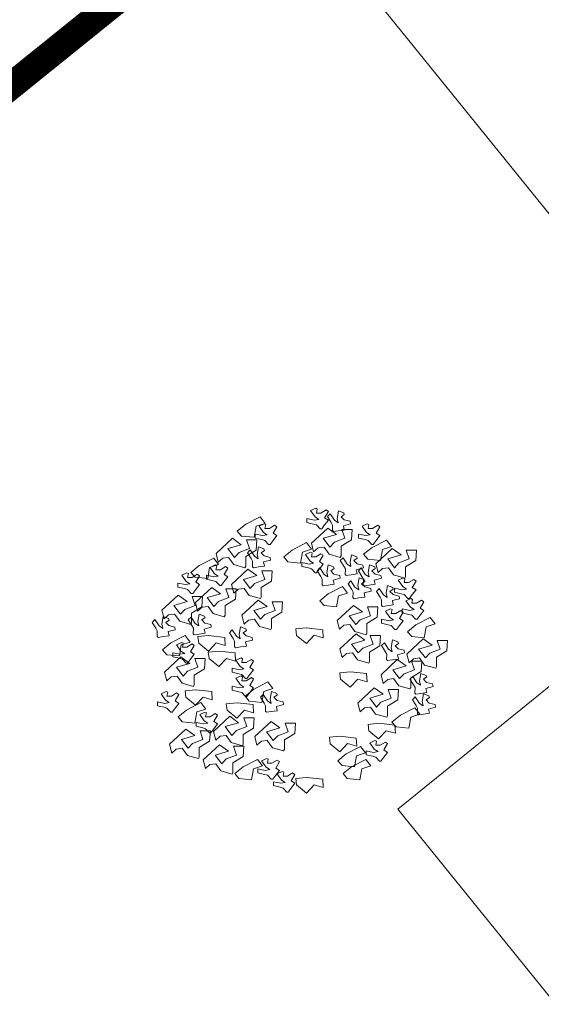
# Model space of a CAD drawing. Header units: millimetres. Extents: x 371321 to 690386, y -299082 to -101508.
# Tile 32 of 38: x 605189 to 611017, y -150900 to -139908. Entities that reach past the tile are written whole.
import ezdxf
from ezdxf.enums import TextEntityAlignment as Align

# ---------------------------------------------------------------- set-up
doc = ezdxf.new("R2010")
doc.units = ezdxf.units.MM
doc.header["$LTSCALE"] = 10
doc.header["$MEASUREMENT"] = 0
doc.linetypes.add('DASHEDX2', pattern=[38.1, 25.4, -12.7])
for name, color, linetype, lineweight in [('A_TENKA', 7, 'Continuous', 5), ('DAZDOVA KANALIZACIA', 30, 'ST_KANAL_DEST_PLNA', 50), ('stromy', 7, 'Continuous', 5), ('tenka', 7, 'Continuous', 15), ('ZTI_KANAL_SPLASK-pripojka', 34, 'ST_KANAL_SPLASK_PLNA', 25), ('ZTI_PLYN_VEREJNY', 40, 'ST_KANAL_SPLASK_PLNA', 25)]:
    doc.layers.add(name, color=color, linetype=linetype, lineweight=lineweight)
doc.layers.add('N_ZELEN', color=7, linetype='Continuous')
doc.styles.get("Standard").update_dxf_attribs({"font": 'simplex.shx', "width": 0.8})
doc.linetypes.add('ST_KANAL_DEST_PLNA', pattern='A,136,-20,34,[23,st.shx,S=10,R=0,X=0,Y=0],16,[2,st.shx,S=10,R=0,X=0,Y=0],-25', length=231)
doc.linetypes.add('ST_KANAL_SPLASK_PLNA', pattern='A,136,-20,8,[2,st.shx,S=10,R=0,X=0,Y=0],32,[2,st.shx,S=10,R=0,X=0,Y=0],-25', length=221)
doc.linetypes.add('ST_PLYNOVOD_PLNA', pattern='A,136,-20,15,[25,st.shx,S=5,R=0,X=0,Y=0],-30,15,-25', length=241)

# ---------------------------------------------------------------- blocks, each defined once
blk = doc.blocks.new('fdhng')
at = {"layer": 'stromy'}
for p, q in [((523066.2, -980142.8), (523050.1, -980150.2)), ((523050.1, -980150.2), (523063.9, -980169.9)), ((523070.8, -980145.3), (523066.2, -980142.8)), ((523068.5, -980157.6), (523070.8, -980145.3)), ((523098.4, -980147.7), (523082.3, -980157.6)), ((523093.8, -980172.4), (523105.3, -980152.6)), ((523105.3, -980152.6), (523098.4, -980147.7)), ((523136.7, -980150.8), (523132.5, -980174.5)), ((523153.3, -980157), (523136.7, -980150.8)), ((522848.8, -980192.5), (522893.4, -980169.5)), ((522893.4, -980169.5), (522908.7, -980189.7)), ((523038.6, -980174.8), (523038.6, -980187.1)), ((523061.6, -980179.8), (523038.6, -980174.8)), ((523075.4, -980177.3), (523061.6, -980179.8)), ((523063.9, -980169.9), (523075.4, -980177.3)), ((523082.3, -980157.6), (523068.5, -980157.6)), ((523105.3, -980179.8), (523093.8, -980172.4)), ((523093.8, -980194.5), (523105.3, -980179.8)), ((523111.1, -980160.1), (523102.4, -980168.8)), ((523102.4, -980168.8), (523113.6, -980186.9)), ((523123.9, -980179.8), (523111.1, -980160.1)), ((523135.4, -980187.9), (523123.9, -980179.8)), ((523132.5, -980174.5), (523135.4, -980187.9)), ((523144.5, -980169), (523154.8, -980162)), ((523154.2, -980178.8), (523144.5, -980169)), ((523154.8, -980162), (523153.3, -980157)), ((523172.6, -980183.2), (523154.2, -980178.8)), ((523174, -980191.5), (523172.6, -980183.2)), ((522822.7, -980213.7), (522848.8, -980192.5)), ((522835.9, -980228.9), (522822.7, -980213.7)), ((522880.8, -980198.6), (522874.9, -980232.9)), ((522908.7, -980189.7), (522880.8, -980198.6)), ((522906.2, -980190.8), (522890.1, -980198.2)), ((522890.1, -980198.2), (522903.9, -980217.9)), ((522910.8, -980193.3), (522906.2, -980190.8)), ((522908.5, -980205.6), (522910.8, -980193.3)), ((522922.3, -980205.6), (522908.5, -980205.6)), ((522938.4, -980195.7), (522922.3, -980205.6)), ((522933.8, -980220.4), (522945.3, -980200.6)), ((522945.3, -980200.6), (522938.4, -980195.7)), ((523038.6, -980187.1), (523059.3, -980192.1)), ((523052.7, -980250.9), (523103.3, -980204.1)), ((523059.3, -980192.1), (523068.5, -980194.5)), ((523068.5, -980194.5), (523080, -980206.9)), ((523080, -980206.9), (523084.6, -980206.9)), ((523084.6, -980206.9), (523093.8, -980194.5)), ((523103.3, -980204.1), (523130.9, -980223.8)), ((523113.6, -980186.9), (523118.3, -980195.2)), ((523118.3, -980195.2), (523117.7, -980212)), ((523117.7, -980212), (523121, -980215.3)), ((523121, -980215.3), (523136.2, -980213)), ((523136.2, -980213), (523154.8, -980210.7)), ((523156.2, -980236.1), (523147, -980209)), ((523147, -980209), (523179.2, -980209)), ((523151.9, -980197.4), (523174, -980191.5)), ((523154.8, -980210.7), (523151.9, -980197.4)), ((523179.2, -980209), (523176.9, -980241)), ((523226.2, -980190.8), (523210.1, -980198.2)), ((523210.1, -980198.2), (523223.9, -980217.9)), ((523230.8, -980193.3), (523226.2, -980190.8)), ((523228.5, -980205.6), (523230.8, -980193.3)), ((523242.3, -980205.6), (523228.5, -980205.6)), ((523258.4, -980195.7), (523242.3, -980205.6)), ((523253.8, -980220.4), (523265.3, -980200.6)), ((523265.3, -980200.6), (523258.4, -980195.7)), ((522756.7, -980282.9), (522807.3, -980236.1)), ((522807.3, -980236.1), (522834.9, -980255.8)), ((522874.9, -980232.9), (522835.9, -980228.9)), ((522860.2, -980268.1), (522851, -980241)), ((522851, -980241), (522883.2, -980241)), ((522878.6, -980222.8), (522878.6, -980235.1)), ((522901.6, -980227.8), (522878.6, -980222.8)), ((522878.6, -980235.1), (522899.3, -980240.1)), ((522883.2, -980241), (522880.9, -980273)), ((522899.3, -980240.1), (522908.5, -980242.5)), ((522915.4, -980225.3), (522901.6, -980227.8)), ((522903.9, -980217.9), (522915.4, -980225.3)), ((522908.5, -980242.5), (522920, -980254.9)), ((522924.6, -980254.9), (522933.8, -980242.5)), ((522945.3, -980227.8), (522933.8, -980220.4)), ((522933.8, -980242.5), (522945.3, -980227.8)), ((523130.9, -980223.8), (523089.5, -980236.1)), ((523089.5, -980236.1), (523110.2, -980263.2)), ((523124, -980248.4), (523156.2, -980236.1)), ((523176.9, -980241), (523144.7, -980260.7)), ((523198.6, -980222.8), (523198.6, -980235.1)), ((523221.6, -980227.8), (523198.6, -980222.8)), ((523198.6, -980235.1), (523219.3, -980240.1)), ((523219.3, -980240.1), (523228.5, -980242.5)), ((523235.4, -980225.3), (523221.6, -980227.8)), ((523223.9, -980217.9), (523235.4, -980225.3)), ((523228.5, -980242.5), (523240, -980254.9)), ((523240.8, -980264.5), (523285.4, -980241.5)), ((523244.6, -980254.9), (523253.8, -980242.5)), ((523265.3, -980227.8), (523253.8, -980220.4)), ((523253.8, -980242.5), (523265.3, -980227.8)), ((523285.4, -980241.5), (523300.7, -980261.7)), ((522834.9, -980255.8), (522793.5, -980268.1)), ((522793.5, -980268.1), (522814.2, -980295.2)), ((522828, -980280.4), (522860.2, -980268.1)), ((522880.9, -980273), (522848.7, -980292.7)), ((522863.1, -980272.1), (522854.4, -980280.8)), ((522875.9, -980291.8), (522863.1, -980272.1)), ((522888.7, -980262.8), (522884.5, -980286.5)), ((522905.3, -980269), (522888.7, -980262.8)), ((522896.5, -980281), (522906.8, -980274)), ((522906.8, -980274), (522905.3, -980269)), ((522920, -980254.9), (522924.6, -980254.9)), ((522966.7, -980293.7), (522992.8, -980272.5)), ((522992.8, -980272.5), (523037.4, -980249.5)), ((523052.7, -980269.7), (523024.8, -980278.6)), ((523037.4, -980249.5), (523052.7, -980269.7)), ((523059.6, -980278), (523052.7, -980250.9)), ((523073.4, -980265.6), (523059.6, -980278)), ((523091.8, -980263.2), (523073.4, -980265.6)), ((523107.9, -980285.4), (523091.8, -980263.2)), ((523110.2, -980263.2), (523124, -980248.4)), ((523144.7, -980260.7), (523144.7, -980290.3)), ((523214.7, -980285.7), (523240.8, -980264.5)), ((523240, -980254.9), (523244.6, -980254.9)), ((523252.7, -980314.9), (523303.3, -980268.1)), ((523272.8, -980270.6), (523266.9, -980304.9)), ((523300.7, -980261.7), (523272.8, -980270.6)), ((523303.3, -980268.1), (523330.9, -980287.8)), ((523356.2, -980300.1), (523347, -980273)), ((523347, -980273), (523379.2, -980273)), ((523379.2, -980273), (523376.9, -980305)), ((522704.8, -980320.5), (522749.4, -980297.5)), ((522749.4, -980297.5), (522764.7, -980317.7)), ((522763.6, -980310), (522756.7, -980282.9)), ((522777.4, -980297.6), (522763.6, -980310)), ((522795.8, -980295.2), (522777.4, -980297.6)), ((522811.9, -980317.4), (522795.8, -980295.2)), ((522814.2, -980295.2), (522828, -980280.4)), ((522848.7, -980292.7), (522848.7, -980322.3)), ((522854.4, -980280.8), (522865.6, -980298.9)), ((522865.6, -980298.9), (522870.3, -980307.2)), ((522887.4, -980299.9), (522875.9, -980291.8)), ((522884.5, -980286.5), (522887.4, -980299.9)), ((522906.2, -980290.8), (522896.5, -980281)), ((522903.9, -980309.4), (522926, -980303.5)), ((522924.6, -980295.2), (522906.2, -980290.8)), ((522926, -980303.5), (522924.6, -980295.2)), ((522979.9, -980308.9), (522966.7, -980293.7)), ((523024.8, -980278.6), (523018.9, -980312.9)), ((523050.2, -980278.8), (523034.1, -980286.2)), ((523034.1, -980286.2), (523047.9, -980305.9)), ((523047.9, -980305.9), (523059.4, -980313.3)), ((523054.8, -980281.3), (523050.2, -980278.8)), ((523052.5, -980293.6), (523054.8, -980281.3)), ((523066.3, -980293.6), (523052.5, -980293.6)), ((523082.4, -980283.7), (523066.3, -980293.6)), ((523077.8, -980308.4), (523089.3, -980288.6)), ((523089.3, -980288.6), (523082.4, -980283.7)), ((523142.4, -980295.2), (523107.9, -980285.4)), ((523144.7, -980290.3), (523142.4, -980295.2)), ((523151.1, -980296.1), (523142.4, -980304.8)), ((523142.4, -980304.8), (523153.6, -980322.9)), ((523163.9, -980315.8), (523151.1, -980296.1)), ((523176.7, -980286.8), (523172.5, -980310.5)), ((523193.3, -980293), (523176.7, -980286.8)), ((523184.5, -980305), (523194.8, -980298)), ((523194.2, -980314.8), (523184.5, -980305)), ((523194.8, -980298), (523193.3, -980293)), ((523227.9, -980300.9), (523214.7, -980285.7)), ((523266.9, -980304.9), (523227.9, -980300.9)), ((523330.9, -980287.8), (523289.5, -980300.1)), ((523289.5, -980300.1), (523310.2, -980327.2)), ((523324, -980312.4), (523356.2, -980300.1)), ((523376.9, -980305), (523344.7, -980324.7)), ((522678.7, -980341.7), (522704.8, -980320.5)), ((522736.8, -980326.6), (522730.9, -980360.9)), ((522764.7, -980317.7), (522736.8, -980326.6)), ((522754.2, -980318.8), (522738.1, -980326.2)), ((522738.1, -980326.2), (522751.9, -980345.9)), ((522758.8, -980321.3), (522754.2, -980318.8)), ((522756.5, -980333.6), (522758.8, -980321.3)), ((522770.3, -980333.6), (522756.5, -980333.6)), ((522786.4, -980323.7), (522770.3, -980333.6)), ((522781.8, -980348.4), (522793.3, -980328.6)), ((522793.3, -980328.6), (522786.4, -980323.7)), ((522804.7, -980378.9), (522855.3, -980332.1)), ((522846.4, -980327.2), (522811.9, -980317.4)), ((522848.7, -980322.3), (522846.4, -980327.2)), ((522855.3, -980332.1), (522882.9, -980351.8)), ((522870.3, -980307.2), (522869.7, -980324)), ((522869.7, -980324), (522873, -980327.3)), ((522873, -980327.3), (522888.2, -980325)), ((522888.2, -980325), (522906.8, -980322.7)), ((522908.2, -980364.1), (522899, -980337)), ((522899, -980337), (522931.2, -980337)), ((522906.8, -980322.7), (522903.9, -980309.4)), ((522931.2, -980337), (522928.9, -980369)), ((523018.9, -980312.9), (522979.9, -980308.9)), ((523022.6, -980310.8), (523022.6, -980323.1)), ((523045.6, -980315.8), (523022.6, -980310.8)), ((523022.6, -980323.1), (523043.3, -980328.1)), ((523043.3, -980328.1), (523052.5, -980330.5)), ((523059.4, -980313.3), (523045.6, -980315.8)), ((523052.5, -980330.5), (523064, -980342.9)), ((523068.6, -980342.9), (523077.8, -980330.5)), ((523079.1, -980328.1), (523070.4, -980336.8)), ((523070.4, -980336.8), (523081.6, -980354.9)), ((523089.3, -980315.8), (523077.8, -980308.4)), ((523077.8, -980330.5), (523089.3, -980315.8)), ((523091.9, -980347.8), (523079.1, -980328.1)), ((523104.7, -980318.8), (523100.5, -980342.5)), ((523121.3, -980325), (523104.7, -980318.8)), ((523112.5, -980337), (523122.8, -980330)), ((523122.2, -980346.8), (523112.5, -980337)), ((523122.8, -980330), (523121.3, -980325)), ((523153.6, -980322.9), (523158.3, -980331.2)), ((523158.3, -980331.2), (523157.7, -980348)), ((523175.4, -980323.9), (523163.9, -980315.8)), ((523172.5, -980310.5), (523175.4, -980323.9)), ((523191.9, -980333.4), (523214, -980327.5)), ((523194.8, -980346.7), (523191.9, -980333.4)), ((523212.6, -980319.2), (523194.2, -980314.8)), ((523207.1, -980328.1), (523198.4, -980336.8)), ((523198.4, -980336.8), (523209.6, -980354.9)), ((523219.9, -980347.8), (523207.1, -980328.1)), ((523214, -980327.5), (523212.6, -980319.2)), ((523232.7, -980318.8), (523228.5, -980342.5)), ((523249.3, -980325), (523232.7, -980318.8)), ((523240.5, -980337), (523250.8, -980330)), ((523250.2, -980346.8), (523240.5, -980337)), ((523250.8, -980330), (523249.3, -980325)), ((523259.6, -980342), (523252.7, -980314.9)), ((523273.4, -980329.6), (523259.6, -980342)), ((523291.8, -980327.2), (523273.4, -980329.6)), ((523307.9, -980349.4), (523291.8, -980327.2)), ((523310.2, -980327.2), (523324, -980312.4)), ((523344.7, -980324.7), (523344.7, -980354.3)), ((522666.2, -980342.8), (522650.1, -980350.2)), ((522650.1, -980350.2), (522663.9, -980369.9)), ((522670.8, -980345.3), (522666.2, -980342.8)), ((522668.5, -980357.6), (522670.8, -980345.3)), ((522682.3, -980357.6), (522668.5, -980357.6)), ((522691.9, -980356.9), (522678.7, -980341.7)), ((522698.4, -980347.7), (522682.3, -980357.6)), ((522730.9, -980360.9), (522691.9, -980356.9)), ((522693.8, -980372.4), (522705.3, -980352.6)), ((522705.3, -980352.6), (522698.4, -980347.7)), ((522726.6, -980350.8), (522726.6, -980363.1)), ((522749.6, -980355.8), (522726.6, -980350.8)), ((522726.6, -980363.1), (522747.3, -980368.1)), ((522763.4, -980353.3), (522749.6, -980355.8)), ((522751.9, -980345.9), (522763.4, -980353.3)), ((522793.3, -980355.8), (522781.8, -980348.4)), ((522781.8, -980370.5), (522793.3, -980355.8)), ((522882.9, -980351.8), (522841.5, -980364.1)), ((522841.5, -980364.1), (522862.2, -980391.2)), ((522876, -980376.4), (522908.2, -980364.1)), ((523064, -980342.9), (523068.6, -980342.9)), ((523081.6, -980354.9), (523086.3, -980363.2)), ((523086.3, -980363.2), (523085.7, -980380)), ((523103.4, -980355.9), (523091.9, -980347.8)), ((523100.5, -980342.5), (523103.4, -980355.9)), ((523119.9, -980365.4), (523142, -980359.5)), ((523122.8, -980378.7), (523119.9, -980365.4)), ((523140.6, -980351.2), (523122.2, -980346.8)), ((523142, -980359.5), (523140.6, -980351.2)), ((523157.7, -980348), (523161, -980351.3)), ((523161, -980351.3), (523176.2, -980349)), ((523176.2, -980349), (523194.8, -980346.7)), ((523200.7, -980358.8), (523196.5, -980382.5)), ((523217.3, -980365), (523200.7, -980358.8)), ((523209.6, -980354.9), (523214.3, -980363.2)), ((523214.3, -980363.2), (523213.7, -980380)), ((523218.8, -980370), (523217.3, -980365)), ((523231.4, -980355.9), (523219.9, -980347.8)), ((523228.5, -980342.5), (523231.4, -980355.9)), ((523247.9, -980365.4), (523270, -980359.5)), ((523250.8, -980378.7), (523247.9, -980365.4)), ((523268.6, -980351.2), (523250.2, -980346.8)), ((523270, -980359.5), (523268.6, -980351.2)), ((523342.4, -980359.2), (523307.9, -980349.4)), ((523338.2, -980358.8), (523322.1, -980366.2)), ((523322.1, -980366.2), (523335.9, -980385.9)), ((523342.8, -980361.3), (523338.2, -980358.8)), ((523340.5, -980373.6), (523342.8, -980361.3)), ((523344.7, -980354.3), (523342.4, -980359.2)), ((523370.4, -980363.7), (523354.3, -980373.6)), ((523377.3, -980368.6), (523370.4, -980363.7)), ((522638.6, -980374.8), (522638.6, -980387.1)), ((522661.6, -980379.8), (522638.6, -980374.8)), ((522638.6, -980387.1), (522659.3, -980392.1)), ((522659.3, -980392.1), (522668.5, -980394.5)), ((522675.4, -980377.3), (522661.6, -980379.8)), ((522663.9, -980369.9), (522675.4, -980377.3)), ((522668.5, -980394.5), (522680, -980406.9)), ((522684.6, -980406.9), (522693.8, -980394.5)), ((522692.7, -980434.9), (522743.3, -980388.1)), ((522705.3, -980379.8), (522693.8, -980372.4)), ((522693.8, -980394.5), (522705.3, -980379.8)), ((522743.3, -980388.1), (522770.9, -980407.8)), ((522747.3, -980368.1), (522756.5, -980370.5)), ((522756.5, -980370.5), (522768, -980382.9)), ((522768, -980382.9), (522772.6, -980382.9)), ((522772.6, -980382.9), (522781.8, -980370.5)), ((522796.2, -980420.1), (522787, -980393)), ((522787, -980393), (522819.2, -980393)), ((522811.6, -980406), (522804.7, -980378.9)), ((522825.4, -980393.6), (522811.6, -980406)), ((522819.2, -980393), (522816.9, -980425)), ((522843.8, -980391.2), (522825.4, -980393.6)), ((522859.9, -980413.4), (522843.8, -980391.2)), ((522862.2, -980391.2), (522876, -980376.4)), ((522928.9, -980369), (522896.7, -980388.7)), ((522896.7, -980388.7), (522896.7, -980418.3)), ((523085.7, -980380), (523089, -980383.3)), ((523089, -980383.3), (523104.2, -980381)), ((523104.2, -980381), (523122.8, -980378.7)), ((523104.8, -980408.5), (523149.4, -980385.5)), ((523149.4, -980385.5), (523164.7, -980405.7)), ((523175.1, -980368.1), (523166.4, -980376.8)), ((523166.4, -980376.8), (523177.6, -980394.9)), ((523187.9, -980387.8), (523175.1, -980368.1)), ((523177.6, -980394.9), (523182.3, -980403.2)), ((523199.4, -980395.9), (523187.9, -980387.8)), ((523196.5, -980382.5), (523199.4, -980395.9)), ((523208.5, -980377), (523218.8, -980370)), ((523218.2, -980386.8), (523208.5, -980377)), ((523213.7, -980380), (523217, -980383.3)), ((523217, -980383.3), (523232.2, -980381)), ((523236.6, -980391.2), (523218.2, -980386.8)), ((523232.2, -980381), (523250.8, -980378.7)), ((523238, -980399.5), (523236.6, -980391.2)), ((523263.1, -980392.1), (523254.4, -980400.8)), ((523275.9, -980411.8), (523263.1, -980392.1)), ((523288.7, -980382.8), (523284.5, -980406.5)), ((523305.3, -980389), (523288.7, -980382.8)), ((523296.5, -980401), (523306.8, -980394)), ((523306.8, -980394), (523305.3, -980389)), ((523310.6, -980390.8), (523310.6, -980403.1)), ((523333.6, -980395.8), (523310.6, -980390.8)), ((523347.4, -980393.3), (523333.6, -980395.8)), ((523335.9, -980385.9), (523347.4, -980393.3)), ((523354.3, -980373.6), (523340.5, -980373.6)), ((523365.8, -980388.4), (523377.3, -980368.6)), ((523377.3, -980395.8), (523365.8, -980388.4)), ((523365.8, -980410.5), (523377.3, -980395.8)), ((522588.7, -980458.9), (522639.3, -980412.1)), ((522639.3, -980412.1), (522666.9, -980431.8)), ((522680, -980406.9), (522684.6, -980406.9)), ((522692.2, -980444.1), (522683, -980417)), ((522683, -980417), (522715.2, -980417)), ((522715.2, -980417), (522712.9, -980449)), ((522770.9, -980407.8), (522729.5, -980420.1)), ((522729.5, -980420.1), (522750.2, -980447.2)), ((522764, -980432.4), (522796.2, -980420.1)), ((522816.9, -980425), (522784.7, -980444.7)), ((522836.7, -980474.9), (522887.3, -980428.1)), ((522894.4, -980423.2), (522859.9, -980413.4)), ((522887.3, -980428.1), (522914.9, -980447.8)), ((522896.7, -980418.3), (522894.4, -980423.2)), ((523078.7, -980429.7), (523104.8, -980408.5)), ((523136.8, -980414.6), (523130.9, -980448.9)), ((523164.7, -980405.7), (523136.8, -980414.6)), ((523182.3, -980403.2), (523181.7, -980420)), ((523181.7, -980420), (523185, -980423.3)), ((523185, -980423.3), (523200.2, -980421)), ((523200.2, -980421), (523218.8, -980418.7)), ((523215.9, -980405.4), (523238, -980399.5)), ((523218.8, -980418.7), (523215.9, -980405.4)), ((523254.4, -980400.8), (523265.6, -980418.9)), ((523265.6, -980418.9), (523270.3, -980427.2)), ((523270.3, -980427.2), (523269.7, -980444)), ((523287.4, -980419.9), (523275.9, -980411.8)), ((523284.5, -980406.5), (523287.4, -980419.9)), ((523306.2, -980410.8), (523296.5, -980401)), ((523303.9, -980429.4), (523326, -980423.5)), ((523324.6, -980415.2), (523306.2, -980410.8)), ((523310.6, -980403.1), (523331.3, -980408.1)), ((523326, -980423.5), (523324.6, -980415.2)), ((523331.3, -980408.1), (523340.5, -980410.5)), ((523340.5, -980410.5), (523352, -980422.9)), ((523362.2, -980422.8), (523346.1, -980430.2)), ((523352, -980422.9), (523356.6, -980422.9)), ((523356.6, -980422.9), (523365.8, -980410.5)), ((523366.8, -980425.3), (523362.2, -980422.8)), ((523364.5, -980437.6), (523366.8, -980425.3)), ((523394.4, -980427.7), (523378.3, -980437.6)), ((523401.3, -980432.6), (523394.4, -980427.7)), ((522595.6, -980486), (522588.7, -980458.9)), ((522666.9, -980431.8), (522625.5, -980444.1)), ((522625.5, -980444.1), (522646.2, -980471.2)), ((522646.2, -980471.2), (522660, -980456.4)), ((522660, -980456.4), (522692.2, -980444.1)), ((522712.9, -980449), (522680.7, -980468.7)), ((522699.6, -980462), (522692.7, -980434.9)), ((522713.4, -980449.6), (522699.6, -980462)), ((522731.8, -980447.2), (522713.4, -980449.6)), ((522747.9, -980469.4), (522731.8, -980447.2)), ((522750.2, -980447.2), (522764, -980432.4)), ((522784.7, -980444.7), (522784.7, -980474.3)), ((522914.9, -980447.8), (522873.5, -980460.1)), ((522940.2, -980460.1), (522931, -980433)), ((522931, -980433), (522963.2, -980433)), ((522963.2, -980433), (522960.9, -980465)), ((523091.9, -980444.9), (523078.7, -980429.7)), ((523130.9, -980448.9), (523091.9, -980444.9)), ((523132.7, -980490.9), (523183.3, -980444.1)), ((523183.3, -980444.1), (523210.9, -980463.8)), ((523236.2, -980476.1), (523227, -980449)), ((523227, -980449), (523259.2, -980449)), ((523259.2, -980449), (523256.9, -980481)), ((523269.7, -980444), (523273, -980447.3)), ((523273, -980447.3), (523288.2, -980445)), ((523298.2, -980454.8), (523282.1, -980462.2)), ((523288.2, -980445), (523306.8, -980442.7)), ((523302.8, -980457.3), (523298.2, -980454.8)), ((523300.5, -980469.6), (523302.8, -980457.3)), ((523306.8, -980442.7), (523303.9, -980429.4)), ((523334.6, -980454.8), (523334.6, -980467.1)), ((523357.6, -980459.8), (523334.6, -980454.8)), ((523346.1, -980430.2), (523359.9, -980449.9)), ((523371.4, -980457.3), (523357.6, -980459.8)), ((523359.9, -980449.9), (523371.4, -980457.3)), ((523378.3, -980437.6), (523364.5, -980437.6)), ((523389.8, -980452.4), (523401.3, -980432.6)), ((523401.3, -980459.8), (523389.8, -980452.4)), ((522567.1, -980488.1), (522558.4, -980496.8)), ((522579.9, -980507.8), (522567.1, -980488.1)), ((522592.7, -980478.8), (522588.5, -980502.5)), ((522609.3, -980485), (522592.7, -980478.8)), ((522609.4, -980473.6), (522595.6, -980486)), ((522610.8, -980490), (522609.3, -980485)), ((522627.8, -980471.2), (522609.4, -980473.6)), ((522643.9, -980493.4), (522627.8, -980471.2)), ((522679.1, -980480.1), (522670.4, -980488.8)), ((522670.4, -980488.8), (522681.6, -980506.9)), ((522691.9, -980499.8), (522679.1, -980480.1)), ((522680.7, -980468.7), (522680.7, -980498.3)), ((522704.7, -980470.8), (522700.5, -980494.5)), ((522721.3, -980477), (522704.7, -980470.8)), ((522712.5, -980489), (522722.8, -980482)), ((522722.2, -980498.8), (522712.5, -980489)), ((522722.8, -980482), (522721.3, -980477)), ((522782.4, -980479.2), (522747.9, -980469.4)), ((522784.7, -980474.3), (522782.4, -980479.2)), ((522843.6, -980502), (522836.7, -980474.9)), ((522857.4, -980489.6), (522843.6, -980502)), ((522875.8, -980487.2), (522857.4, -980489.6)), ((522873.5, -980460.1), (522894.2, -980487.2)), ((522891.9, -980509.4), (522875.8, -980487.2)), ((522894.2, -980487.2), (522908, -980472.4)), ((522908, -980472.4), (522940.2, -980460.1)), ((522960.9, -980465), (522928.7, -980484.7)), ((522928.7, -980484.7), (522928.7, -980514.3)), ((523210.9, -980463.8), (523169.5, -980476.1)), ((523169.5, -980476.1), (523190.2, -980503.2)), ((523190.2, -980503.2), (523204, -980488.4)), ((523204, -980488.4), (523236.2, -980476.1)), ((523256.9, -980481), (523224.7, -980500.7)), ((523270.6, -980486.8), (523270.6, -980499.1)), ((523293.6, -980491.8), (523270.6, -980486.8)), ((523282.1, -980462.2), (523295.9, -980481.9)), ((523307.4, -980489.3), (523293.6, -980491.8)), ((523295.9, -980481.9), (523307.4, -980489.3)), ((523314.3, -980469.6), (523300.5, -980469.6)), ((523330.4, -980459.7), (523314.3, -980469.6)), ((523325.8, -980484.4), (523337.3, -980464.6)), ((523337.3, -980491.8), (523325.8, -980484.4)), ((523337.3, -980464.6), (523330.4, -980459.7)), ((523334.6, -980467.1), (523355.3, -980472.1)), ((523355.3, -980472.1), (523364.5, -980474.5)), ((523364.5, -980474.5), (523376, -980486.9)), ((523376, -980486.9), (523380.6, -980486.9)), ((523376.8, -980504.5), (523421.4, -980481.5)), ((523380.6, -980486.9), (523389.8, -980474.5)), ((523389.8, -980474.5), (523401.3, -980459.8)), ((523421.4, -980481.5), (523436.7, -980501.7)), ((522558.4, -980496.8), (522569.6, -980514.9)), ((522569.6, -980514.9), (522574.3, -980523.2)), ((522591.4, -980515.9), (522579.9, -980507.8)), ((522588.5, -980502.5), (522591.4, -980515.9)), ((522600.5, -980497), (522610.8, -980490)), ((522610.2, -980506.8), (522600.5, -980497)), ((522607.9, -980525.4), (522630, -980519.5)), ((522628.6, -980511.2), (522610.2, -980506.8)), ((522630, -980519.5), (522628.6, -980511.2)), ((522678.4, -980503.2), (522643.9, -980493.4)), ((522680.7, -980498.3), (522678.4, -980503.2)), ((522681.6, -980506.9), (522686.3, -980515.2)), ((522686.3, -980515.2), (522685.7, -980532)), ((522703.4, -980507.9), (522691.9, -980499.8)), ((522700.5, -980494.5), (522703.4, -980507.9)), ((522719.9, -980517.4), (522742, -980511.5)), ((522722.8, -980530.7), (522719.9, -980517.4)), ((522740.6, -980503.2), (522722.2, -980498.8)), ((522742, -980511.5), (522740.6, -980503.2)), ((522807.1, -980520.1), (522798.4, -980528.8)), ((522819.9, -980539.8), (522807.1, -980520.1)), ((522832.7, -980510.8), (522828.5, -980534.5)), ((522849.3, -980517), (522832.7, -980510.8)), ((522850.8, -980522), (522849.3, -980517)), ((522926.4, -980519.2), (522891.9, -980509.4)), ((522928.7, -980514.3), (522926.4, -980519.2)), ((523004.4, -980517), (523037.8, -980513.8)), ((523006.9, -980537), (523004.4, -980517)), ((523037.8, -980513.8), (523087.7, -980519.4)), ((523087.7, -980519.4), (523089.2, -980544.8)), ((523139.6, -980518), (523132.7, -980490.9)), ((523153.4, -980505.6), (523139.6, -980518)), ((523171.8, -980503.2), (523153.4, -980505.6)), ((523187.9, -980525.4), (523171.8, -980503.2)), ((523224.7, -980500.7), (523224.7, -980530.3)), ((523270.6, -980499.1), (523291.3, -980504.1)), ((523291.3, -980504.1), (523300.5, -980506.5)), ((523300.5, -980506.5), (523312, -980518.9)), ((523312, -980518.9), (523316.6, -980518.9)), ((523316.6, -980518.9), (523325.8, -980506.5)), ((523325.8, -980506.5), (523337.3, -980491.8)), ((523350.7, -980525.7), (523376.8, -980504.5)), ((523408.8, -980510.6), (523402.9, -980544.9)), ((523436.7, -980501.7), (523408.8, -980510.6)), ((522574.3, -980523.2), (522573.7, -980540)), ((522573.7, -980540), (522577, -980543.3)), ((522577, -980543.3), (522592.2, -980541)), ((522592.2, -980541), (522610.8, -980538.7)), ((522610.8, -980538.7), (522607.9, -980525.4)), ((522616.8, -980560.5), (522661.4, -980537.5)), ((522661.4, -980537.5), (522676.7, -980557.7)), ((522685.7, -980532), (522689, -980535.3)), ((522689, -980535.3), (522704.2, -980533)), ((522700.4, -980541), (522733.8, -980537.8)), ((522702.9, -980561), (522700.4, -980541)), ((522704.2, -980533), (522722.8, -980530.7)), ((522733.8, -980537.8), (522783.7, -980543.4)), ((522783.7, -980543.4), (522785.2, -980568.8)), ((522798.4, -980528.8), (522809.6, -980546.9)), ((522809.6, -980546.9), (522814.3, -980555.2)), ((522831.4, -980547.9), (522819.9, -980539.8)), ((522828.5, -980534.5), (522831.4, -980547.9)), ((522840.5, -980529), (522850.8, -980522)), ((522850.2, -980538.8), (522840.5, -980529)), ((522868.6, -980543.2), (522850.2, -980538.8)), ((522870, -980551.5), (522868.6, -980543.2)), ((523037.1, -980561.9), (523006.9, -980537)), ((523061.1, -980536.6), (523037.1, -980561.9)), ((523089.2, -980544.8), (523061.1, -980536.6)), ((523140.7, -980578.9), (523191.3, -980532.1)), ((523222.4, -980535.2), (523187.9, -980525.4)), ((523191.3, -980532.1), (523218.9, -980551.8)), ((523224.7, -980530.3), (523222.4, -980535.2)), ((523244.2, -980564.1), (523235, -980537)), ((523235, -980537), (523267.2, -980537)), ((523267.2, -980537), (523264.9, -980569)), ((523304.7, -980550.8), (523300.5, -980574.5)), ((523321.3, -980557), (523304.7, -980550.8)), ((523348.7, -980594.9), (523399.3, -980548.1)), ((523363.9, -980540.9), (523350.7, -980525.7)), ((523402.9, -980544.9), (523363.9, -980540.9)), ((523399.3, -980548.1), (523426.9, -980567.8)), ((522590.7, -980581.7), (522616.8, -980560.5)), ((522650.2, -980558.8), (522634.1, -980566.2)), ((522634.1, -980566.2), (522647.9, -980585.9)), ((522648.8, -980566.6), (522642.9, -980600.9)), ((522676.7, -980557.7), (522648.8, -980566.6)), ((522654.8, -980561.3), (522650.2, -980558.8)), ((522652.5, -980573.6), (522654.8, -980561.3)), ((522666.3, -980573.6), (522652.5, -980573.6)), ((522682.4, -980563.7), (522666.3, -980573.6)), ((522677.8, -980588.4), (522689.3, -980568.6)), ((522689.3, -980568.6), (522682.4, -980563.7)), ((522733.1, -980585.9), (522702.9, -980561)), ((522757.1, -980560.6), (522733.1, -980585.9)), ((522785.2, -980568.8), (522757.1, -980560.6)), ((522814.3, -980555.2), (522813.7, -980572)), ((522813.7, -980572), (522817, -980575.3)), ((522817, -980575.3), (522832.2, -980573)), ((522832.2, -980573), (522850.8, -980570.7)), ((522847.9, -980557.4), (522870, -980551.5)), ((522850.8, -980570.7), (522847.9, -980557.4)), ((523147.6, -980606), (523140.7, -980578.9)), ((523218.9, -980551.8), (523177.5, -980564.1)), ((523177.5, -980564.1), (523198.2, -980591.2)), ((523198.2, -980591.2), (523212, -980576.4)), ((523212, -980576.4), (523244.2, -980564.1)), ((523264.9, -980569), (523232.7, -980588.7)), ((523279.1, -980560.1), (523270.4, -980568.8)), ((523270.4, -980568.8), (523281.6, -980586.9)), ((523291.9, -980579.8), (523279.1, -980560.1)), ((523303.4, -980587.9), (523291.9, -980579.8)), ((523300.5, -980574.5), (523303.4, -980587.9)), ((523312.5, -980569), (523322.8, -980562)), ((523322.2, -980578.8), (523312.5, -980569)), ((523322.8, -980562), (523321.3, -980557)), ((523340.6, -980583.2), (523322.2, -980578.8)), ((523426.9, -980567.8), (523385.5, -980580.1)), ((523385.5, -980580.1), (523406.2, -980607.2)), ((523420, -980592.4), (523452.2, -980580.1)), ((523452.2, -980580.1), (523443, -980553)), ((523443, -980553), (523475.2, -980553)), ((523475.2, -980553), (523472.9, -980585)), ((522603.9, -980596.9), (522590.7, -980581.7)), ((522596.7, -980650.9), (522647.3, -980604.1)), ((522642.9, -980600.9), (522603.9, -980596.9)), ((522622.6, -980590.8), (522622.6, -980603.1)), ((522645.6, -980595.8), (522622.6, -980590.8)), ((522622.6, -980603.1), (522643.3, -980608.1)), ((522643.3, -980608.1), (522652.5, -980610.5)), ((522659.4, -980593.3), (522645.6, -980595.8)), ((522647.3, -980604.1), (522674.9, -980623.8)), ((522647.9, -980585.9), (522659.4, -980593.3)), ((522652.5, -980610.5), (522664, -980622.9)), ((522668.6, -980622.9), (522677.8, -980610.5)), ((522689.3, -980595.8), (522677.8, -980588.4)), ((522677.8, -980610.5), (522689.3, -980595.8)), ((522700.2, -980636.1), (522691, -980609)), ((522691, -980609), (522723.2, -980609)), ((522723.2, -980609), (522720.9, -980641)), ((522732.4, -980589), (522765.8, -980585.8)), ((522734.9, -980609), (522732.4, -980589)), ((522765.1, -980633.9), (522734.9, -980609)), ((522789.1, -980608.6), (522765.1, -980633.9)), ((522765.8, -980585.8), (522815.7, -980591.4)), ((522817.2, -980616.8), (522789.1, -980608.6)), ((522815.7, -980591.4), (522817.2, -980616.8)), ((522834.2, -980606.8), (522818.1, -980614.2)), ((522838.8, -980609.3), (522834.2, -980606.8)), ((522836.5, -980621.6), (522838.8, -980609.3)), ((522866.4, -980611.7), (522850.3, -980621.6)), ((522873.3, -980616.6), (522866.4, -980611.7)), ((523161.4, -980593.6), (523147.6, -980606)), ((523179.8, -980591.2), (523161.4, -980593.6)), ((523195.9, -980613.4), (523179.8, -980591.2)), ((523232.7, -980588.7), (523232.7, -980618.3)), ((523281.6, -980586.9), (523286.3, -980595.2)), ((523286.3, -980595.2), (523285.7, -980612)), ((523285.7, -980612), (523289, -980615.3)), ((523304.2, -980613), (523322.8, -980610.7)), ((523319.9, -980597.4), (523342, -980591.5)), ((523322.8, -980610.7), (523319.9, -980597.4)), ((523342, -980591.5), (523340.6, -980583.2)), ((523355.6, -980622), (523348.7, -980594.9)), ((523369.4, -980609.6), (523355.6, -980622)), ((523387.8, -980607.2), (523369.4, -980609.6)), ((523403.9, -980629.4), (523387.8, -980607.2)), ((523406.2, -980607.2), (523420, -980592.4)), ((523472.9, -980585), (523440.7, -980604.7)), ((523440.7, -980604.7), (523440.7, -980634.3)), ((522674.9, -980623.8), (522633.5, -980636.1)), ((522633.5, -980636.1), (522654.2, -980663.2)), ((522664, -980622.9), (522668.6, -980622.9)), ((522668, -980648.4), (522700.2, -980636.1)), ((522720.9, -980641), (522688.7, -980660.7)), ((522806.6, -980638.8), (522806.6, -980651.1)), ((522829.6, -980643.8), (522806.6, -980638.8)), ((522818.1, -980614.2), (522831.9, -980633.9)), ((522843.4, -980641.3), (522829.6, -980643.8)), ((522831.9, -980633.9), (522843.4, -980641.3)), ((522850.3, -980621.6), (522836.5, -980621.6)), ((522861.8, -980636.4), (522873.3, -980616.6)), ((522873.3, -980643.8), (522861.8, -980636.4)), ((523230.4, -980623.2), (523195.9, -980613.4)), ((523232.7, -980618.3), (523230.4, -980623.2)), ((523268.7, -980658.9), (523319.3, -980612.1)), ((523289, -980615.3), (523304.2, -980613)), ((523346.9, -980631.8), (523305.5, -980644.1)), ((523319.3, -980612.1), (523346.9, -980631.8)), ((523372.2, -980644.1), (523363, -980617)), ((523363, -980617), (523395.2, -980617)), ((523395.2, -980617), (523392.9, -980649)), ((523438.4, -980639.2), (523403.9, -980629.4)), ((523440.7, -980634.3), (523438.4, -980639.2)), ((522603.6, -980678), (522596.7, -980650.9)), ((522617.4, -980665.6), (522603.6, -980678)), ((522635.8, -980663.2), (522617.4, -980665.6)), ((522651.9, -980685.4), (522635.8, -980663.2)), ((522654.2, -980663.2), (522668, -980648.4)), ((522688.7, -980660.7), (522688.7, -980690.3)), ((522806.6, -980651.1), (522827.3, -980656.1)), ((522834.2, -980662.8), (522818.1, -980670.2)), ((522818.1, -980670.2), (522831.9, -980689.9)), ((522827.3, -980656.1), (522836.5, -980658.5)), ((522838.8, -980665.3), (522834.2, -980662.8)), ((522836.5, -980658.5), (522848, -980670.9)), ((522836.5, -980677.6), (522838.8, -980665.3)), ((522848, -980670.9), (522852.6, -980670.9)), ((522866.4, -980667.7), (522850.3, -980677.6)), ((522852.6, -980670.9), (522861.8, -980658.5)), ((522861.8, -980658.5), (522873.3, -980643.8)), ((522861.8, -980692.4), (522873.3, -980672.6)), ((522873.3, -980672.6), (522866.4, -980667.7)), ((523140.4, -980653), (523173.8, -980649.8)), ((523142.9, -980673), (523140.4, -980653)), ((523173.1, -980697.9), (523142.9, -980673)), ((523197.1, -980672.6), (523173.1, -980697.9)), ((523173.8, -980649.8), (523223.7, -980655.4)), ((523225.2, -980680.8), (523197.1, -980672.6)), ((523223.7, -980655.4), (523225.2, -980680.8)), ((523275.6, -980686), (523268.7, -980658.9)), ((523307.8, -980671.2), (523289.4, -980673.6)), ((523305.5, -980644.1), (523326.2, -980671.2)), ((523323.9, -980693.4), (523307.8, -980671.2)), ((523326.2, -980671.2), (523340, -980656.4)), ((523340, -980656.4), (523372.2, -980644.1)), ((523367.1, -980664.1), (523358.4, -980672.8)), ((523358.4, -980672.8), (523369.6, -980690.9)), ((523392.9, -980649), (523360.7, -980668.7)), ((523360.7, -980668.7), (523360.7, -980698.3)), ((523379.9, -980683.8), (523367.1, -980664.1)), ((523392.7, -980654.8), (523388.5, -980678.5)), ((523409.3, -980661), (523392.7, -980654.8)), ((523400.5, -980673), (523410.8, -980666)), ((523410.2, -980682.8), (523400.5, -980673)), ((523410.8, -980666), (523409.3, -980661)), ((522686.4, -980695.2), (522651.9, -980685.4)), ((522688.7, -980690.3), (522686.4, -980695.2)), ((522806.6, -980694.8), (522806.6, -980707.1)), ((522829.6, -980699.8), (522806.6, -980694.8)), ((522843.4, -980697.3), (522829.6, -980699.8)), ((522831.9, -980689.9), (522843.4, -980697.3)), ((522850.3, -980677.6), (522836.5, -980677.6)), ((522873.3, -980699.8), (522861.8, -980692.4)), ((522861.8, -980714.5), (522873.3, -980699.8)), ((522872.8, -980704.5), (522917.4, -980681.5)), ((522932.7, -980701.7), (522904.8, -980710.6)), ((522917.4, -980681.5), (522932.7, -980701.7)), ((523196.7, -980746.9), (523247.3, -980700.1)), ((523247.3, -980700.1), (523274.9, -980719.8)), ((523289.4, -980673.6), (523275.6, -980686)), ((523358.4, -980703.2), (523323.9, -980693.4)), ((523360.7, -980698.3), (523358.4, -980703.2)), ((523369.6, -980690.9), (523374.3, -980699.2)), ((523374.3, -980699.2), (523373.7, -980716)), ((523391.4, -980691.9), (523379.9, -980683.8)), ((523388.5, -980678.5), (523391.4, -980691.9)), ((523407.9, -980701.4), (523430, -980695.5)), ((523410.8, -980714.7), (523407.9, -980701.4)), ((523428.6, -980687.2), (523410.2, -980682.8)), ((523430, -980695.5), (523428.6, -980687.2)), ((522602.2, -980710.8), (522586.1, -980718.2)), ((522586.1, -980718.2), (522599.9, -980737.9)), ((522606.8, -980713.3), (522602.2, -980710.8)), ((522604.5, -980725.6), (522606.8, -980713.3)), ((522618.3, -980725.6), (522604.5, -980725.6)), ((522634.4, -980715.7), (522618.3, -980725.6)), ((522629.8, -980740.4), (522641.3, -980720.6)), ((522641.3, -980720.6), (522634.4, -980715.7)), ((522660.4, -980709), (522693.8, -980705.8)), ((522662.9, -980729), (522660.4, -980709)), ((522693.1, -980753.9), (522662.9, -980729)), ((522717.1, -980728.6), (522693.1, -980753.9)), ((522693.8, -980705.8), (522743.7, -980711.4)), ((522745.2, -980736.8), (522717.1, -980728.6)), ((522743.7, -980711.4), (522745.2, -980736.8)), ((522806.6, -980707.1), (522827.3, -980712.1)), ((522827.3, -980712.1), (522836.5, -980714.5)), ((522836.5, -980714.5), (522848, -980726.9)), ((522846.7, -980725.7), (522872.8, -980704.5)), ((522859.9, -980740.9), (522846.7, -980725.7)), ((522848, -980726.9), (522852.6, -980726.9)), ((522852.6, -980726.9), (522861.8, -980714.5)), ((522903.1, -980720.1), (522894.4, -980728.8)), ((522894.4, -980728.8), (522905.6, -980746.9)), ((522904.8, -980710.6), (522898.9, -980744.9)), ((522915.9, -980739.8), (522903.1, -980720.1)), ((522928.7, -980710.8), (522924.5, -980734.5)), ((522945.3, -980717), (522928.7, -980710.8)), ((522936.5, -980729), (522946.8, -980722)), ((522946.2, -980738.8), (522936.5, -980729)), ((522946.8, -980722), (522945.3, -980717)), ((523274.9, -980719.8), (523233.5, -980732.1)), ((523233.5, -980732.1), (523254.2, -980759.2)), ((523268, -980744.4), (523300.2, -980732.1)), ((523300.2, -980732.1), (523291, -980705)), ((523291, -980705), (523323.2, -980705)), ((523323.2, -980705), (523320.9, -980737)), ((523375.1, -980728.1), (523366.4, -980736.8)), ((523373.7, -980716), (523377, -980719.3)), ((523387.9, -980747.8), (523375.1, -980728.1)), ((523377, -980719.3), (523392.2, -980717)), ((523392.2, -980717), (523410.8, -980714.7)), ((523400.7, -980718.8), (523396.5, -980742.5)), ((523417.3, -980725), (523400.7, -980718.8)), ((523408.5, -980737), (523418.8, -980730)), ((523418.8, -980730), (523417.3, -980725)), ((522574.6, -980742.8), (522574.6, -980755.1)), ((522597.6, -980747.8), (522574.6, -980742.8)), ((522574.6, -980755.1), (522595.3, -980760.1)), ((522595.3, -980760.1), (522604.5, -980762.5)), ((522611.4, -980745.3), (522597.6, -980747.8)), ((522599.9, -980737.9), (522611.4, -980745.3)), ((522604.5, -980762.5), (522616, -980774.9)), ((522620.6, -980774.9), (522629.8, -980762.5)), ((522641.3, -980747.8), (522629.8, -980740.4)), ((522629.8, -980762.5), (522641.3, -980747.8)), ((522664.8, -980768.5), (522709.4, -980745.5)), ((522709.4, -980745.5), (522724.7, -980765.7)), ((522788.4, -980749), (522821.8, -980745.8)), ((522790.9, -980769), (522788.4, -980749)), ((522821.8, -980745.8), (522871.7, -980751.4)), ((522898.9, -980744.9), (522859.9, -980740.9)), ((522871.7, -980751.4), (522873.2, -980776.8)), ((522905.6, -980746.9), (522910.3, -980755.2)), ((522910.3, -980755.2), (522909.7, -980772)), ((522927.4, -980747.9), (522915.9, -980739.8)), ((522924.5, -980734.5), (522927.4, -980747.9)), ((522943.9, -980757.4), (522966, -980751.5)), ((522946.8, -980770.7), (522943.9, -980757.4)), ((522964.6, -980743.2), (522946.2, -980738.8)), ((522966, -980751.5), (522964.6, -980743.2)), ((523203.6, -980774), (523196.7, -980746.9)), ((523217.4, -980761.6), (523203.6, -980774)), ((523235.8, -980759.2), (523217.4, -980761.6)), ((523251.9, -980781.4), (523235.8, -980759.2)), ((523254.2, -980759.2), (523268, -980744.4)), ((523320.9, -980737), (523288.7, -980756.7)), ((523288.7, -980756.7), (523288.7, -980786.3)), ((523328.8, -980784.5), (523373.4, -980761.5)), ((523366.4, -980736.8), (523377.6, -980754.9)), ((523373.4, -980761.5), (523388.7, -980781.7)), ((523377.6, -980754.9), (523382.3, -980763.2)), ((523382.3, -980763.2), (523381.7, -980780)), ((523399.4, -980755.9), (523387.9, -980747.8)), ((523396.5, -980742.5), (523399.4, -980755.9)), ((523418.2, -980746.8), (523408.5, -980737)), ((523415.9, -980765.4), (523438, -980759.5)), ((523436.6, -980751.2), (523418.2, -980746.8)), ((523438, -980759.5), (523436.6, -980751.2)), ((522616, -980774.9), (522620.6, -980774.9)), ((522638.7, -980789.7), (522664.8, -980768.5)), ((522651.9, -980804.9), (522638.7, -980789.7)), ((522696.8, -980774.6), (522690.9, -980808.9)), ((522724.7, -980765.7), (522696.8, -980774.6)), ((522722.2, -980774.8), (522706.1, -980782.2)), ((522706.1, -980782.2), (522719.9, -980801.9)), ((522726.8, -980777.3), (522722.2, -980774.8)), ((522724.5, -980789.6), (522726.8, -980777.3)), ((522738.3, -980789.6), (522724.5, -980789.6)), ((522754.4, -980779.7), (522738.3, -980789.6)), ((522748.7, -980834.9), (522799.3, -980788.1)), ((522749.8, -980804.4), (522761.3, -980784.6)), ((522761.3, -980784.6), (522754.4, -980779.7)), ((522821.1, -980793.9), (522790.9, -980769)), ((522799.3, -980788.1), (522826.9, -980807.8)), ((522845.1, -980768.6), (522821.1, -980793.9)), ((522852.2, -980820.1), (522843, -980793)), ((522843, -980793), (522875.2, -980793)), ((522873.2, -980776.8), (522845.1, -980768.6)), ((522875.2, -980793), (522872.9, -980825)), ((522909.7, -980772), (522913, -980775.3)), ((522913, -980775.3), (522928.2, -980773)), ((522928.2, -980773), (522946.8, -980770.7)), ((523286.4, -980791.2), (523251.9, -980781.4)), ((523288.7, -980786.3), (523286.4, -980791.2)), ((523302.7, -980805.7), (523328.8, -980784.5)), ((523360.8, -980790.6), (523354.9, -980824.9)), ((523388.7, -980781.7), (523360.8, -980790.6)), ((523381.7, -980780), (523385, -980783.3)), ((523385, -980783.3), (523400.2, -980781)), ((523400.2, -980781), (523418.8, -980778.7)), ((523418.8, -980778.7), (523415.9, -980765.4)), ((522690.9, -980808.9), (522651.9, -980804.9)), ((522694.6, -980806.8), (522694.6, -980819.1)), ((522717.6, -980811.8), (522694.6, -980806.8)), ((522694.6, -980819.1), (522715.3, -980824.1)), ((522715.3, -980824.1), (522724.5, -980826.5)), ((522731.4, -980809.3), (522717.6, -980811.8)), ((522719.9, -980801.9), (522731.4, -980809.3)), ((522761.3, -980811.8), (522749.8, -980804.4)), ((522749.8, -980826.5), (522761.3, -980811.8)), ((522826.9, -980807.8), (522785.5, -980820.1)), ((522785.5, -980820.1), (522806.2, -980847.2)), ((522820, -980832.4), (522852.2, -980820.1)), ((522872.9, -980825), (522840.7, -980844.7)), ((522876.7, -980850.9), (522927.3, -980804.1)), ((522954.9, -980823.8), (522913.5, -980836.1)), ((522927.3, -980804.1), (522954.9, -980823.8)), ((522980.2, -980836.1), (522971, -980809)), ((522971, -980809), (523003.2, -980809)), ((523003.2, -980809), (523000.9, -980841)), ((523228.4, -980813), (523261.8, -980809.8)), ((523230.9, -980833), (523228.4, -980813)), ((523261.8, -980809.8), (523311.7, -980815.4)), ((523315.9, -980820.9), (523302.7, -980805.7)), ((523311.7, -980815.4), (523313.2, -980840.8)), ((523354.9, -980824.9), (523315.9, -980820.9)), ((522612.7, -980874.9), (522663.3, -980828.1)), ((522690.9, -980847.8), (522649.5, -980860.1)), ((522663.3, -980828.1), (522690.9, -980847.8)), ((522716.2, -980860.1), (522707, -980833)), ((522707, -980833), (522739.2, -980833)), ((522724.5, -980826.5), (522736, -980838.9)), ((522736, -980838.9), (522740.6, -980838.9)), ((522739.2, -980833), (522736.9, -980865)), ((522740.6, -980838.9), (522749.8, -980826.5)), ((522755.6, -980862), (522748.7, -980834.9)), ((522769.4, -980849.6), (522755.6, -980862)), ((522787.8, -980847.2), (522769.4, -980849.6)), ((522803.9, -980869.4), (522787.8, -980847.2)), ((522806.2, -980847.2), (522820, -980832.4)), ((522840.7, -980844.7), (522840.7, -980874.3)), ((522883.6, -980878), (522876.7, -980850.9)), ((522913.5, -980836.1), (522934.2, -980863.2)), ((522934.2, -980863.2), (522948, -980848.4)), ((522948, -980848.4), (522980.2, -980836.1)), ((523000.9, -980841), (522968.7, -980860.7)), ((523108.4, -980853), (523141.8, -980849.8)), ((523110.9, -980873), (523108.4, -980853)), ((523141.8, -980849.8), (523191.7, -980855.4)), ((523191.7, -980855.4), (523193.2, -980880.8)), ((523261.1, -980857.9), (523230.9, -980833)), ((523285.1, -980832.6), (523261.1, -980857.9)), ((523313.2, -980840.8), (523285.1, -980832.6)), ((522619.6, -980902), (522612.7, -980874.9)), ((522649.5, -980860.1), (522670.2, -980887.2)), ((522670.2, -980887.2), (522684, -980872.4)), ((522684, -980872.4), (522716.2, -980860.1)), ((522736.9, -980865), (522704.7, -980884.7)), ((522704.7, -980884.7), (522704.7, -980914.3)), ((522716.7, -980922.9), (522767.3, -980876.1)), ((522767.3, -980876.1), (522794.9, -980895.8)), ((522838.4, -980879.2), (522803.9, -980869.4)), ((522820.2, -980908.1), (522811, -980881)), ((522811, -980881), (522843.2, -980881)), ((522840.7, -980874.3), (522838.4, -980879.2)), ((522843.2, -980881), (522840.9, -980913)), ((522897.4, -980865.6), (522883.6, -980878)), ((522915.8, -980863.2), (522897.4, -980865.6)), ((522931.9, -980885.4), (522915.8, -980863.2)), ((522966.4, -980895.2), (522931.9, -980885.4)), ((522968.7, -980860.7), (522968.7, -980890.3)), ((523141.1, -980897.9), (523110.9, -980873)), ((523165.1, -980872.6), (523141.1, -980897.9)), ((523160.8, -980904.5), (523205.4, -980881.5)), ((523193.2, -980880.8), (523165.1, -980872.6)), ((523205.4, -980881.5), (523220.7, -980901.7)), ((523250.2, -980862.8), (523234.1, -980870.2)), ((523234.1, -980870.2), (523247.9, -980889.9)), ((523254.8, -980865.3), (523250.2, -980862.8)), ((523252.5, -980877.6), (523254.8, -980865.3)), ((523266.3, -980877.6), (523252.5, -980877.6)), ((523282.4, -980867.7), (523266.3, -980877.6)), ((523277.8, -980892.4), (523289.3, -980872.6)), ((523289.3, -980872.6), (523282.4, -980867.7)), ((522633.4, -980889.6), (522619.6, -980902)), ((522651.8, -980887.2), (522633.4, -980889.6)), ((522667.9, -980909.4), (522651.8, -980887.2)), ((522702.4, -980919.2), (522667.9, -980909.4)), ((522704.7, -980914.3), (522702.4, -980919.2)), ((522794.9, -980895.8), (522753.5, -980908.1)), ((522753.5, -980908.1), (522774.2, -980935.2)), ((522788, -980920.4), (522820.2, -980908.1)), ((522840.9, -980913), (522808.7, -980932.7)), ((522968.7, -980890.3), (522966.4, -980895.2)), ((523134.7, -980925.7), (523160.8, -980904.5)), ((523192.8, -980910.6), (523186.9, -980944.9)), ((523220.7, -980901.7), (523192.8, -980910.6)), ((523222.6, -980894.8), (523222.6, -980907.1)), ((523245.6, -980899.8), (523222.6, -980894.8)), ((523222.6, -980907.1), (523243.3, -980912.1)), ((523243.3, -980912.1), (523252.5, -980914.5)), ((523259.4, -980897.3), (523245.6, -980899.8)), ((523247.9, -980889.9), (523259.4, -980897.3)), ((523252.5, -980914.5), (523264, -980926.9)), ((523268.6, -980926.9), (523277.8, -980914.5)), ((523289.3, -980899.8), (523277.8, -980892.4)), ((523277.8, -980914.5), (523289.3, -980899.8)), ((522723.6, -980950), (522716.7, -980922.9)), ((522737.4, -980937.6), (522723.6, -980950)), ((522755.8, -980935.2), (522737.4, -980937.6)), ((522771.9, -980957.4), (522755.8, -980935.2)), ((522774.2, -980935.2), (522788, -980920.4)), ((522808.7, -980932.7), (522808.7, -980962.3)), ((522814.7, -980965.7), (522840.8, -980944.5)), ((522840.8, -980944.5), (522885.4, -980921.5)), ((522900.7, -980941.7), (522872.8, -980950.6)), ((522885.4, -980921.5), (522900.7, -980941.7)), ((522914.2, -980918.8), (522898.1, -980926.2)), ((522898.1, -980926.2), (522911.9, -980945.9)), ((522911.9, -980945.9), (522923.4, -980953.3)), ((522918.8, -980921.3), (522914.2, -980918.8)), ((522916.5, -980933.6), (522918.8, -980921.3)), ((522930.3, -980933.6), (522916.5, -980933.6)), ((522946.4, -980923.7), (522930.3, -980933.6)), ((522941.8, -980948.4), (522953.3, -980928.6)), ((522953.3, -980928.6), (522946.4, -980923.7)), ((523147.9, -980940.9), (523134.7, -980925.7)), ((523186.9, -980944.9), (523147.9, -980940.9)), ((523150.7, -980965.7), (523176.8, -980944.5)), ((523176.8, -980944.5), (523221.4, -980921.5)), ((523236.7, -980941.7), (523208.8, -980950.6)), ((523221.4, -980921.5), (523236.7, -980941.7)), ((523264, -980926.9), (523268.6, -980926.9)), ((522806.4, -980967.2), (522771.9, -980957.4)), ((522808.7, -980962.3), (522806.4, -980967.2)), ((522827.9, -980980.9), (522814.7, -980965.7)), ((522872.8, -980950.6), (522866.9, -980984.9)), ((522886.6, -980950.8), (522886.6, -980963.1)), ((522909.6, -980955.8), (522886.6, -980950.8)), ((522886.6, -980963.1), (522907.3, -980968.1)), ((522907.3, -980968.1), (522916.5, -980970.5)), ((522923.4, -980953.3), (522909.6, -980955.8)), ((522916.5, -980970.5), (522928, -980982.9)), ((522932.6, -980982.9), (522941.8, -980970.5)), ((522953.3, -980955.8), (522941.8, -980948.4)), ((522941.8, -980970.5), (522953.3, -980955.8)), ((522962.2, -980958.8), (522946.1, -980966.2)), ((522946.1, -980966.2), (522959.9, -980985.9)), ((522966.8, -980961.3), (522962.2, -980958.8)), ((522964.5, -980973.6), (522966.8, -980961.3)), ((522978.3, -980973.6), (522964.5, -980973.6)), ((522994.4, -980963.7), (522978.3, -980973.6)), ((522989.8, -980988.4), (523001.3, -980968.6)), ((523001.3, -980968.6), (522994.4, -980963.7)), ((523004.4, -980981), (523037.8, -980977.8)), ((523037.8, -980977.8), (523087.7, -980983.4)), ((523163.9, -980980.9), (523150.7, -980965.7)), ((523208.8, -980950.6), (523202.9, -980984.9)), ((522866.9, -980984.9), (522827.9, -980980.9)), ((522928, -980982.9), (522932.6, -980982.9)), ((522934.6, -980990.8), (522934.6, -981003.1)), ((522957.6, -980995.8), (522934.6, -980990.8)), ((522934.6, -981003.1), (522955.3, -981008.1)), ((522955.3, -981008.1), (522964.5, -981010.5)), ((522971.4, -980993.3), (522957.6, -980995.8)), ((522959.9, -980985.9), (522971.4, -980993.3)), ((523001.3, -980995.8), (522989.8, -980988.4)), ((522989.8, -981010.5), (523001.3, -980995.8)), ((523006.9, -981001), (523004.4, -980981)), ((523037.1, -981025.9), (523006.9, -981001)), ((523061.1, -981000.6), (523037.1, -981025.9)), ((523089.2, -981008.8), (523061.1, -981000.6)), ((523087.7, -980983.4), (523089.2, -981008.8)), ((523202.9, -980984.9), (523163.9, -980980.9)), ((522964.5, -981010.5), (522976, -981022.9)), ((522976, -981022.9), (522980.6, -981022.9)), ((522980.6, -981022.9), (522989.8, -981010.5))]:
    blk.add_line(p, q, dxfattribs=at)

msp = doc.modelspace()

# ---------------------------------------------------------------- linework, layer by layer
at = {"layer": 'A_TENKA', "color": 251, "true_color": 0x666666}
msp.add_line((563396, -174058), (618796, -129418), dxfattribs=at)
at = {"layer": 'tenka', "linetype": 'DASHEDX2', "ltscale": 10, "const_width": 300}
msp.add_lwpolyline([(563607, -174080), (585408, -201107), (655567, -144297), (658706, -125358), (618855, -129562)], close=True, dxfattribs=at)
at = {"layer": 'ZTI_KANAL_SPLASK-pripojka', "linetype": 'ByBlock', "lineweight": 0, "ltscale": 5}
msp.add_lwpolyline([(609414, -148720), (613300, -145573), (616447, -149459), (612561, -152605)], close=True, dxfattribs=at)
at = {"layer": 'ZTI_PLYN_VEREJNY', "linetype": 'ST_PLYNOVOD_PLNA', "lineweight": 0, "ltscale": 2}
msp.add_lwpolyline([(619081, -148747), (617527, -150006), (607939, -138166)], dxfattribs=at)

# ---------------------------------------------------------------- block references
at = {"layer": 'N_ZELEN', "xscale": 3.6, "yscale": 3.6, "zscale": 3.6}
msp.add_blockref('fdhng', (-1274541, 3383152), dxfattribs=at)

# ---------------------------------------------------------------- texts
at = {"layer": 'DAZDOVA KANALIZACIA', "width": 0.7}
msp.add_text('DAŽĎOVÁ KANALIZÁCIA DN150 PP SN8 dl. 21,85 m', height=500, rotation=309.4487, dxfattribs=at).set_placement((604093, -155110), align=Align.MIDDLE)

doc.saveas('drawing.dxf')
